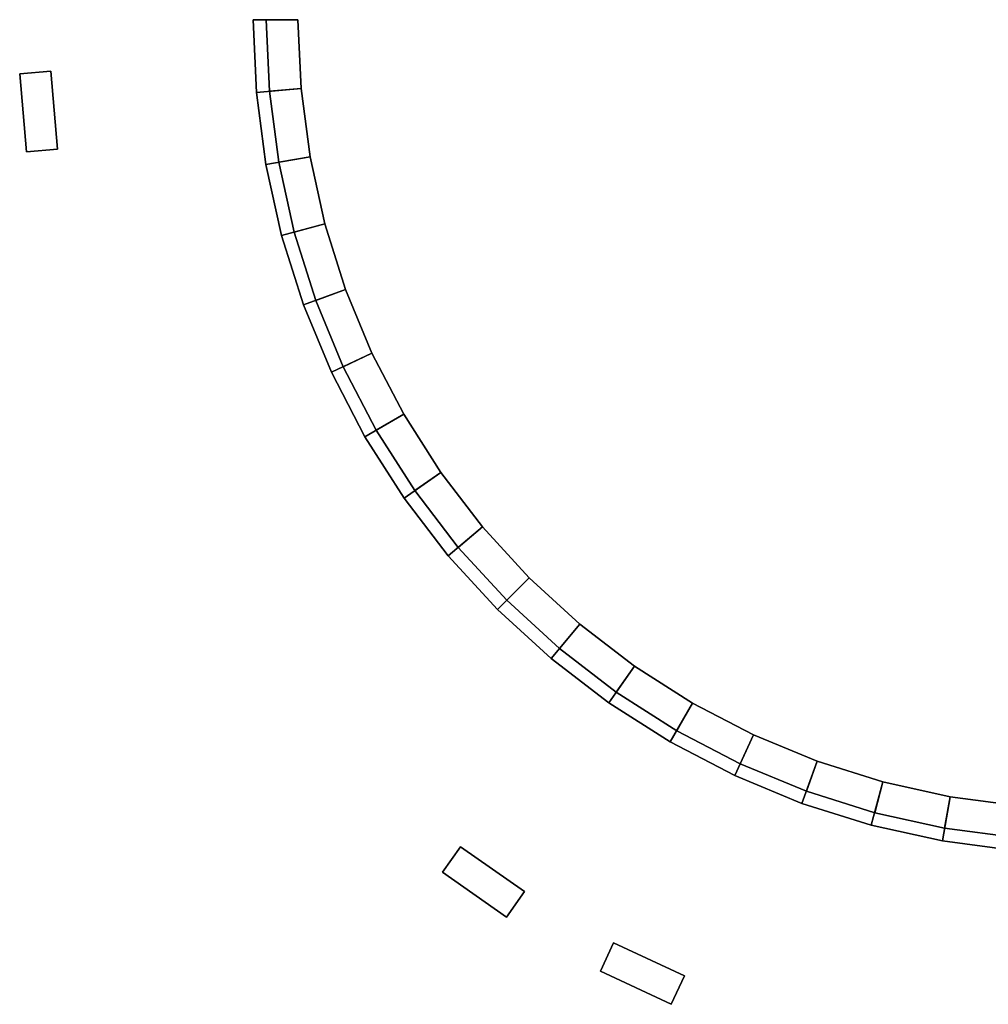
# Model space of a CAD drawing. Header units: millimetres. Extents: x -20.5 to 48.3, y -18.9 to 18.9.
# Tile 1 of 180: x -20.5 to -1.9, y -18.9 to 0. Entities that reach past the tile are written whole.
import ezdxf

# ---------------------------------------------------------------- set-up
doc = ezdxf.new("R2010")
doc.units = ezdxf.units.MM

# ---------------------------------------------------------------- blocks, each defined once
blk = doc.blocks.new('3D_13b48db8020_1')
at = {"color": 0, "flags": 1}
for tag, p in [('TGA-Nummer', (85, 0)), ('Hersteller', (85, -5)), ('Revisionsdatum', (85, -10)), ('Bezeichnung', (85, -15)), ('Bestellnummer', (85, -20)), ('DATANORM-Nummer', (85, -25)), ('DATANORM-Kurztext', (85, -30)), ('Nennweite', (85, -35)), ('Betriebstemperatur', (85, -40)), ('Betriebsdruck', (85, -45)), ('kvs_Wert', (85, -50)), ('Antrieb_DATANORM', (85, -55)), ('Antrieb_Text', (85, -60)), ('Produktzubehoer_DATANORM_1', (85, -65)), ('Produktzubehoer_Text_1', (85, -70)), ('Produktzubehoer_DATANORM_2', (85, -75)), ('Produktzubehoer_Text_2', (85, -80)), ('Produktzubehoer_DATANORM_3', (85, -85)), ('Produktzubehoer_Text_3', (85, -90)), ('Produktzubehoer_DATANORM_4', (85, -95)), ('Produktzubehoer_Text_4', (85, -100)), ('Produktzubehoer_DATANORM_5', (85, -105)), ('Produktzubehoer_Text_5', (85, -110)), ('Produktzubehoer_DATANORM_6', (85, -115)), ('Produktzubehoer_Text_6', (85, -120)), ('Produktzubehoer_DATANORM_7', (85, -125)), ('Produktzubehoer_Text_7', (85, -130))]:
    blk.add_attdef(tag, p, '', height=2.5, dxfattribs=at)
at = {"color": 250, "true_color": 0x2d3033}
mesh = blk.add_polyface(dxfattribs=at)
corners = [(-15.756, 0, 4.749), (-15.696, -1.373, 4.749), (-15.088, -1.32, 5.499), (-15.146, 0, 5.499), (-15.696, -1.373, 4.749), (-15.516, -2.736, 4.749), (-14.915, -2.63, 5.499), (-15.088, -1.32, 5.499), (-15.146, 0, 5.499), (-15.088, -1.32, 5.499), (-15.696, -1.373, 6.249), (-15.756, 0, 6.249), (-15.088, -1.32, 5.499), (-14.915, -2.63, 5.499), (-15.516, -2.736, 6.249), (-15.696, -1.373, 6.249), (-15.756, 0, 6.249), (-15.696, -1.373, 6.249), (-15.088, -1.32, 6.999), (-15.146, 0, 6.999), (-15.696, -1.373, 6.249), (-15.516, -2.736, 6.249), (-14.915, -2.63, 6.999), (-15.088, -1.32, 6.999), (-15.146, 0, 6.999), (-15.088, -1.32, 6.999), (-15.696, -1.373, 7.749), (-15.756, 0, 7.749), (-15.088, -1.32, 6.999), (-14.915, -2.63, 6.999), (-15.516, -2.736, 7.749), (-15.696, -1.373, 7.749), (-15.756, 0, 7.749), (-15.696, -1.373, 7.749), (-15.088, -1.32, 8.499), (-15.146, 0, 8.499), (-15.696, -1.373, 7.749), (-15.516, -2.736, 7.749), (-14.915, -2.63, 8.499), (-15.088, -1.32, 8.499), (-15.516, -2.736, 7.749), (-15.219, -4.078, 7.749), (-14.629, -3.92, 8.499), (-14.915, -2.63, 8.499), (-15.146, 0, 8.499), (-15.088, -1.32, 8.499), (-15.696, -1.373, 9.249), (-15.756, 0, 9.249), (-15.088, -1.32, 8.499), (-14.915, -2.63, 8.499), (-15.516, -2.736, 9.249), (-15.696, -1.373, 9.249), (-15.756, 0, 9.249), (-15.696, -1.373, 9.249), (-15.088, -1.32, 9.999), (-15.146, 0, 9.999), (-15.696, -1.373, 9.249), (-15.516, -2.736, 9.249), (-14.915, -2.63, 9.999), (-15.088, -1.32, 9.999), (-15.516, -2.736, 9.249), (-15.219, -4.078, 9.249), (-14.629, -3.92, 9.999), (-14.915, -2.63, 9.999), (-15.146, 0, 9.999), (-15.088, -1.32, 9.999), (-15.696, -1.373, 10.749), (-15.756, 0, 10.749), (-15.088, -1.32, 9.999), (-14.915, -2.63, 9.999), (-15.516, -2.736, 10.749), (-15.696, -1.373, 10.749), (-15.756, 0, 10.749), (-15.696, -1.373, 10.749), (-15.088, -1.32, 11.499), (-15.146, 0, 11.499), (-15.696, -1.373, 10.749), (-15.516, -2.736, 10.749), (-14.915, -2.63, 11.499), (-15.088, -1.32, 11.499), (-15.516, -2.736, 10.749), (-15.219, -4.078, 10.749), (-14.629, -3.92, 11.499), (-14.915, -2.63, 11.499), (-15.146, 0, 11.499), (-15.088, -1.32, 11.499), (-15.696, -1.373, 12.249), (-15.756, 0, 12.249), (-15.088, -1.32, 11.499), (-14.915, -2.63, 11.499), (-15.516, -2.736, 12.249), (-15.696, -1.373, 12.249), (-15.756, 0, 12.249), (-15.696, -1.373, 12.249), (-15.088, -1.32, 12.999), (-15.146, 0, 12.999), (-15.696, -1.373, 12.249), (-15.516, -2.736, 12.249), (-14.915, -2.63, 12.999), (-15.088, -1.32, 12.999), (-15.516, -2.736, 12.249), (-15.219, -4.078, 12.249), (-14.629, -3.92, 12.999), (-14.915, -2.63, 12.999), (-15.146, 0, 12.999), (-15.088, -1.32, 12.999), (-15.696, -1.373, 13.749), (-15.756, 0, 13.749), (-15.088, -1.32, 12.999), (-14.915, -2.63, 12.999), (-15.516, -2.736, 13.749), (-15.696, -1.373, 13.749), (-15.756, 0, 13.749), (-15.696, -1.373, 13.749), (-15.088, -1.32, 14.499), (-15.146, 0, 14.499), (-15.696, -1.373, 13.749), (-15.516, -2.736, 13.749), (-14.915, -2.63, 14.499), (-15.088, -1.32, 14.499), (-15.516, -2.736, 13.749), (-15.219, -4.078, 13.749), (-14.629, -3.92, 14.499), (-14.915, -2.63, 14.499), (-15.146, 0, 14.499), (-15.088, -1.32, 14.499), (-15.945, -1.395, 14.499), (-16.006, 0, 14.499), (-15.088, -1.32, 14.499), (-14.915, -2.63, 14.499), (-15.762, -2.779, 14.499), (-15.945, -1.395, 14.499), (-16.006, 0, 14.499), (-15.945, -1.395, 14.499), (-15.945, -1.395, 3.999), (-16.006, 0, 3.999), (-15.945, -1.395, 14.499), (-15.762, -2.779, 14.499), (-15.762, -2.779, 3.999), (-15.945, -1.395, 3.999), (-16.006, 0, 3.999), (-15.945, -1.395, 3.999), (-15.088, -1.32, 3.999), (-15.146, 0, 3.999), (-15.945, -1.395, 3.999), (-15.762, -2.779, 3.999), (-14.915, -2.63, 3.999), (-15.088, -1.32, 3.999), (-15.146, 0, 3.999), (-15.088, -1.32, 3.999), (-15.696, -1.373, 4.749), (-15.756, 0, 4.749), (-15.088, -1.32, 3.999), (-14.915, -2.63, 3.999), (-15.516, -2.736, 4.749), (-15.696, -1.373, 4.749)]
mesh.append_faces([[corners[k] for k in face] for face in [(0, 1, 2, 3), (4, 5, 6, 7), (8, 9, 10, 11), (12, 13, 14, 15), (16, 17, 18, 19), (20, 21, 22, 23), (24, 25, 26, 27), (28, 29, 30, 31), (32, 33, 34, 35), (36, 37, 38, 39), (40, 41, 42, 43), (44, 45, 46, 47), (48, 49, 50, 51), (52, 53, 54, 55), (56, 57, 58, 59), (60, 61, 62, 63), (64, 65, 66, 67), (68, 69, 70, 71), (72, 73, 74, 75), (76, 77, 78, 79), (80, 81, 82, 83), (84, 85, 86, 87), (88, 89, 90, 91), (92, 93, 94, 95), (96, 97, 98, 99), (100, 101, 102, 103), (104, 105, 106, 107), (108, 109, 110, 111), (112, 113, 114, 115), (116, 117, 118, 119), (120, 121, 122, 123), (124, 125, 126, 127), (128, 129, 130, 131), (132, 133, 134, 135), (136, 137, 138, 139), (140, 141, 142, 143), (144, 145, 146, 147), (148, 149, 150, 151), (152, 153, 154, 155)]], dxfattribs={"color": 250})
at = {"color": 254, "true_color": 0xddddd3}
mesh = blk.add_polyface(dxfattribs=at)
corners = [(-19.759, -2.482, 0.01), (-19.759, -2.482, 8.01), (-20.357, -2.534, 8.01), (-20.357, -2.534, 0.01), (-19.89, -0.987, 0.01), (-19.89, -0.987, 8.01), (-20.487, -1.04, 8.01), (-20.487, -1.04, 0.01)]
mesh.append_faces([[corners[k] for k in face] for face in [(0, 1, 2, 3), (3, 2, 6, 7), (7, 6, 5, 4), (4, 5, 1, 0), (5, 6, 2, 1), (7, 4, 0, 3)]], dxfattribs={"color": 254})
at = {"color": 250, "true_color": 0x2d3033}
mesh = blk.add_polyface(dxfattribs=at)
corners = [(-15.516, -2.736, 4.749), (-15.219, -4.078, 4.749), (-14.629, -3.92, 5.499), (-14.915, -2.63, 5.499), (-15.219, -4.078, 4.749), (-14.805, -5.389, 4.749), (-14.232, -5.18, 5.499), (-14.629, -3.92, 5.499), (-14.805, -5.389, 4.749), (-14.279, -6.659, 4.749), (-13.726, -6.401, 5.499), (-14.232, -5.18, 5.499), (-14.915, -2.63, 5.499), (-14.629, -3.92, 5.499), (-15.219, -4.078, 6.249), (-15.516, -2.736, 6.249), (-14.629, -3.92, 5.499), (-14.232, -5.18, 5.499), (-14.805, -5.389, 6.249), (-15.219, -4.078, 6.249), (-15.516, -2.736, 6.249), (-15.219, -4.078, 6.249), (-14.629, -3.92, 6.999), (-14.915, -2.63, 6.999), (-15.219, -4.078, 6.249), (-14.805, -5.389, 6.249), (-14.232, -5.18, 6.999), (-14.629, -3.92, 6.999), (-14.805, -5.389, 6.249), (-14.279, -6.659, 6.249), (-13.726, -6.401, 6.999), (-14.232, -5.18, 6.999), (-14.915, -2.63, 6.999), (-14.629, -3.92, 6.999), (-15.219, -4.078, 7.749), (-15.516, -2.736, 7.749), (-14.629, -3.92, 6.999), (-14.232, -5.18, 6.999), (-14.805, -5.389, 7.749), (-15.219, -4.078, 7.749), (-15.219, -4.078, 7.749), (-14.805, -5.389, 7.749), (-14.232, -5.18, 8.499), (-14.629, -3.92, 8.499), (-14.805, -5.389, 7.749), (-14.279, -6.659, 7.749), (-13.726, -6.401, 8.499), (-14.232, -5.18, 8.499), (-14.915, -2.63, 8.499), (-14.629, -3.92, 8.499), (-15.219, -4.078, 9.249), (-15.516, -2.736, 9.249), (-14.629, -3.92, 8.499), (-14.232, -5.18, 8.499), (-14.805, -5.389, 9.249), (-15.219, -4.078, 9.249), (-15.219, -4.078, 9.249), (-14.805, -5.389, 9.249), (-14.232, -5.18, 9.999), (-14.629, -3.92, 9.999), (-14.805, -5.389, 9.249), (-14.279, -6.659, 9.249), (-13.726, -6.401, 9.999), (-14.232, -5.18, 9.999), (-14.915, -2.63, 9.999), (-14.629, -3.92, 9.999), (-15.219, -4.078, 10.749), (-15.516, -2.736, 10.749), (-14.629, -3.92, 9.999), (-14.232, -5.18, 9.999), (-14.805, -5.389, 10.749), (-15.219, -4.078, 10.749), (-15.219, -4.078, 10.749), (-14.805, -5.389, 10.749), (-14.232, -5.18, 11.499), (-14.629, -3.92, 11.499), (-14.805, -5.389, 10.749), (-14.279, -6.659, 10.749), (-13.726, -6.401, 11.499), (-14.232, -5.18, 11.499), (-14.915, -2.63, 11.499), (-14.629, -3.92, 11.499), (-15.219, -4.078, 12.249), (-15.516, -2.736, 12.249), (-14.629, -3.92, 11.499), (-14.232, -5.18, 11.499), (-14.805, -5.389, 12.249), (-15.219, -4.078, 12.249), (-15.219, -4.078, 12.249), (-14.805, -5.389, 12.249), (-14.232, -5.18, 12.999), (-14.629, -3.92, 12.999), (-14.805, -5.389, 12.249), (-14.279, -6.659, 12.249), (-13.726, -6.401, 12.999), (-14.232, -5.18, 12.999), (-14.915, -2.63, 12.999), (-14.629, -3.92, 12.999), (-15.219, -4.078, 13.749), (-15.516, -2.736, 13.749), (-14.629, -3.92, 12.999), (-14.232, -5.18, 12.999), (-14.805, -5.389, 13.749), (-15.219, -4.078, 13.749), (-14.232, -5.18, 12.999), (-13.726, -6.401, 12.999), (-14.279, -6.659, 13.749), (-14.805, -5.389, 13.749), (-15.219, -4.078, 13.749), (-14.805, -5.389, 13.749), (-14.232, -5.18, 14.499), (-14.629, -3.92, 14.499), (-14.805, -5.389, 13.749), (-14.279, -6.659, 13.749), (-13.726, -6.401, 14.499), (-14.232, -5.18, 14.499), (-14.915, -2.63, 14.499), (-14.629, -3.92, 14.499), (-15.46, -4.143, 14.499), (-15.762, -2.779, 14.499), (-14.629, -3.92, 14.499), (-14.232, -5.18, 14.499), (-15.04, -5.474, 14.499), (-15.46, -4.143, 14.499), (-15.762, -2.779, 14.499), (-15.46, -4.143, 14.499), (-15.46, -4.143, 3.999), (-15.762, -2.779, 3.999), (-15.46, -4.143, 14.499), (-15.04, -5.474, 14.499), (-15.04, -5.474, 3.999), (-15.46, -4.143, 3.999), (-15.762, -2.779, 3.999), (-15.46, -4.143, 3.999), (-14.629, -3.92, 3.999), (-14.915, -2.63, 3.999), (-15.46, -4.143, 3.999), (-15.04, -5.474, 3.999), (-14.232, -5.18, 3.999), (-14.629, -3.92, 3.999), (-14.915, -2.63, 3.999), (-14.629, -3.92, 3.999), (-15.219, -4.078, 4.749), (-15.516, -2.736, 4.749), (-14.629, -3.92, 3.999), (-14.232, -5.18, 3.999), (-14.805, -5.389, 4.749), (-15.219, -4.078, 4.749), (-14.232, -5.18, 3.999), (-13.726, -6.401, 3.999), (-14.279, -6.659, 4.749), (-14.805, -5.389, 4.749)]
mesh.append_faces([[corners[k] for k in face] for face in [(0, 1, 2, 3), (4, 5, 6, 7), (8, 9, 10, 11), (12, 13, 14, 15), (16, 17, 18, 19), (20, 21, 22, 23), (24, 25, 26, 27), (28, 29, 30, 31), (32, 33, 34, 35), (36, 37, 38, 39), (40, 41, 42, 43), (44, 45, 46, 47), (48, 49, 50, 51), (52, 53, 54, 55), (56, 57, 58, 59), (60, 61, 62, 63), (64, 65, 66, 67), (68, 69, 70, 71), (72, 73, 74, 75), (76, 77, 78, 79), (80, 81, 82, 83), (84, 85, 86, 87), (88, 89, 90, 91), (92, 93, 94, 95), (96, 97, 98, 99), (100, 101, 102, 103), (104, 105, 106, 107), (108, 109, 110, 111), (112, 113, 114, 115), (116, 117, 118, 119), (120, 121, 122, 123), (124, 125, 126, 127), (128, 129, 130, 131), (132, 133, 134, 135), (136, 137, 138, 139), (140, 141, 142, 143), (144, 145, 146, 147), (148, 149, 150, 151)]], dxfattribs={"color": 250})
mesh = blk.add_polyface(dxfattribs=at)
corners = [(-14.279, -6.659, 4.749), (-13.645, -7.878, 4.749), (-13.116, -7.573, 5.499), (-13.726, -6.401, 5.499), (-14.232, -5.18, 5.499), (-13.726, -6.401, 5.499), (-14.279, -6.659, 6.249), (-14.805, -5.389, 6.249), (-13.726, -6.401, 5.499), (-13.116, -7.573, 5.499), (-13.645, -7.878, 6.249), (-14.279, -6.659, 6.249), (-13.116, -7.573, 5.499), (-12.406, -8.687, 5.499), (-12.906, -9.037, 6.249), (-13.645, -7.878, 6.249), (-14.279, -6.659, 6.249), (-13.645, -7.878, 6.249), (-13.116, -7.573, 6.999), (-13.726, -6.401, 6.999), (-13.645, -7.878, 6.249), (-12.906, -9.037, 6.249), (-12.406, -8.687, 6.999), (-13.116, -7.573, 6.999), (-14.232, -5.18, 6.999), (-13.726, -6.401, 6.999), (-14.279, -6.659, 7.749), (-14.805, -5.389, 7.749), (-13.726, -6.401, 6.999), (-13.116, -7.573, 6.999), (-13.645, -7.878, 7.749), (-14.279, -6.659, 7.749), (-13.116, -7.573, 6.999), (-12.406, -8.687, 6.999), (-12.906, -9.037, 7.749), (-13.645, -7.878, 7.749), (-14.279, -6.659, 7.749), (-13.645, -7.878, 7.749), (-13.116, -7.573, 8.499), (-13.726, -6.401, 8.499), (-13.645, -7.878, 7.749), (-12.906, -9.037, 7.749), (-12.406, -8.687, 8.499), (-13.116, -7.573, 8.499), (-14.232, -5.18, 8.499), (-13.726, -6.401, 8.499), (-14.279, -6.659, 9.249), (-14.805, -5.389, 9.249), (-13.726, -6.401, 8.499), (-13.116, -7.573, 8.499), (-13.645, -7.878, 9.249), (-14.279, -6.659, 9.249), (-13.116, -7.573, 8.499), (-12.406, -8.687, 8.499), (-12.906, -9.037, 9.249), (-13.645, -7.878, 9.249), (-14.279, -6.659, 9.249), (-13.645, -7.878, 9.249), (-13.116, -7.573, 9.999), (-13.726, -6.401, 9.999), (-13.645, -7.878, 9.249), (-12.906, -9.037, 9.249), (-12.406, -8.687, 9.999), (-13.116, -7.573, 9.999), (-14.232, -5.18, 9.999), (-13.726, -6.401, 9.999), (-14.279, -6.659, 10.749), (-14.805, -5.389, 10.749), (-13.726, -6.401, 9.999), (-13.116, -7.573, 9.999), (-13.645, -7.878, 10.749), (-14.279, -6.659, 10.749), (-13.116, -7.573, 9.999), (-12.406, -8.687, 9.999), (-12.906, -9.037, 10.749), (-13.645, -7.878, 10.749), (-14.279, -6.659, 10.749), (-13.645, -7.878, 10.749), (-13.116, -7.573, 11.499), (-13.726, -6.401, 11.499), (-13.645, -7.878, 10.749), (-12.906, -9.037, 10.749), (-12.406, -8.687, 11.499), (-13.116, -7.573, 11.499), (-14.232, -5.18, 11.499), (-13.726, -6.401, 11.499), (-14.279, -6.659, 12.249), (-14.805, -5.389, 12.249), (-13.726, -6.401, 11.499), (-13.116, -7.573, 11.499), (-13.645, -7.878, 12.249), (-14.279, -6.659, 12.249), (-13.116, -7.573, 11.499), (-12.406, -8.687, 11.499), (-12.906, -9.037, 12.249), (-13.645, -7.878, 12.249), (-14.279, -6.659, 12.249), (-13.645, -7.878, 12.249), (-13.116, -7.573, 12.999), (-13.726, -6.401, 12.999), (-13.645, -7.878, 12.249), (-12.906, -9.037, 12.249), (-12.406, -8.687, 12.999), (-13.116, -7.573, 12.999), (-13.726, -6.401, 12.999), (-13.116, -7.573, 12.999), (-13.645, -7.878, 13.749), (-14.279, -6.659, 13.749), (-13.116, -7.573, 12.999), (-12.406, -8.687, 12.999), (-12.906, -9.037, 13.749), (-13.645, -7.878, 13.749), (-14.279, -6.659, 13.749), (-13.645, -7.878, 13.749), (-13.116, -7.573, 14.499), (-13.726, -6.401, 14.499), (-13.645, -7.878, 13.749), (-12.906, -9.037, 13.749), (-12.406, -8.687, 14.499), (-13.116, -7.573, 14.499), (-14.232, -5.18, 14.499), (-13.726, -6.401, 14.499), (-14.506, -6.764, 14.499), (-15.04, -5.474, 14.499), (-13.726, -6.401, 14.499), (-13.116, -7.573, 14.499), (-13.861, -8.003, 14.499), (-14.506, -6.764, 14.499), (-15.04, -5.474, 14.499), (-14.506, -6.764, 14.499), (-14.506, -6.764, 3.999), (-15.04, -5.474, 3.999), (-14.506, -6.764, 14.499), (-13.861, -8.003, 14.499), (-13.861, -8.003, 3.999), (-14.506, -6.764, 3.999), (-15.04, -5.474, 3.999), (-14.506, -6.764, 3.999), (-13.726, -6.401, 3.999), (-14.232, -5.18, 3.999), (-14.506, -6.764, 3.999), (-13.861, -8.003, 3.999), (-13.116, -7.573, 3.999), (-13.726, -6.401, 3.999), (-13.726, -6.401, 3.999), (-13.116, -7.573, 3.999), (-13.645, -7.878, 4.749), (-14.279, -6.659, 4.749), (-13.116, -7.573, 3.999), (-12.406, -8.687, 3.999), (-12.906, -9.037, 4.749), (-13.645, -7.878, 4.749)]
mesh.append_faces([[corners[k] for k in face] for face in [(0, 1, 2, 3), (4, 5, 6, 7), (8, 9, 10, 11), (12, 13, 14, 15), (16, 17, 18, 19), (20, 21, 22, 23), (24, 25, 26, 27), (28, 29, 30, 31), (32, 33, 34, 35), (36, 37, 38, 39), (40, 41, 42, 43), (44, 45, 46, 47), (48, 49, 50, 51), (52, 53, 54, 55), (56, 57, 58, 59), (60, 61, 62, 63), (64, 65, 66, 67), (68, 69, 70, 71), (72, 73, 74, 75), (76, 77, 78, 79), (80, 81, 82, 83), (84, 85, 86, 87), (88, 89, 90, 91), (92, 93, 94, 95), (96, 97, 98, 99), (100, 101, 102, 103), (104, 105, 106, 107), (108, 109, 110, 111), (112, 113, 114, 115), (116, 117, 118, 119), (120, 121, 122, 123), (124, 125, 126, 127), (128, 129, 130, 131), (132, 133, 134, 135), (136, 137, 138, 139), (140, 141, 142, 143), (144, 145, 146, 147), (148, 149, 150, 151)]], dxfattribs={"color": 250})
mesh = blk.add_polyface(dxfattribs=at)
corners = [(-13.645, -7.878, 4.749), (-12.906, -9.037, 4.749), (-12.406, -8.687, 5.499), (-13.116, -7.573, 5.499), (-12.906, -9.037, 4.749), (-12.069, -10.127, 4.749), (-11.602, -9.735, 5.499), (-12.406, -8.687, 5.499), (-12.069, -10.127, 4.749), (-11.141, -11.141, 4.749), (-10.709, -10.709, 5.499), (-11.602, -9.735, 5.499), (-12.406, -8.687, 5.499), (-11.602, -9.735, 5.499), (-12.069, -10.127, 6.249), (-12.906, -9.037, 6.249), (-11.602, -9.735, 5.499), (-10.709, -10.709, 5.499), (-11.141, -11.141, 6.249), (-12.069, -10.127, 6.249), (-12.906, -9.037, 6.249), (-12.069, -10.127, 6.249), (-11.602, -9.735, 6.999), (-12.406, -8.687, 6.999), (-12.069, -10.127, 6.249), (-11.141, -11.141, 6.249), (-10.709, -10.709, 6.999), (-11.602, -9.735, 6.999), (-12.406, -8.687, 6.999), (-11.602, -9.735, 6.999), (-12.069, -10.127, 7.749), (-12.906, -9.037, 7.749), (-11.602, -9.735, 6.999), (-10.709, -10.709, 6.999), (-11.141, -11.141, 7.749), (-12.069, -10.127, 7.749), (-12.906, -9.037, 7.749), (-12.069, -10.127, 7.749), (-11.602, -9.735, 8.499), (-12.406, -8.687, 8.499), (-12.069, -10.127, 7.749), (-11.141, -11.141, 7.749), (-10.709, -10.709, 8.499), (-11.602, -9.735, 8.499), (-12.406, -8.687, 8.499), (-11.602, -9.735, 8.499), (-12.069, -10.127, 9.249), (-12.906, -9.037, 9.249), (-11.602, -9.735, 8.499), (-10.709, -10.709, 8.499), (-11.141, -11.141, 9.249), (-12.069, -10.127, 9.249), (-12.906, -9.037, 9.249), (-12.069, -10.127, 9.249), (-11.602, -9.735, 9.999), (-12.406, -8.687, 9.999), (-12.069, -10.127, 9.249), (-11.141, -11.141, 9.249), (-10.709, -10.709, 9.999), (-11.602, -9.735, 9.999), (-12.406, -8.687, 9.999), (-11.602, -9.735, 9.999), (-12.069, -10.127, 10.749), (-12.906, -9.037, 10.749), (-11.602, -9.735, 9.999), (-10.709, -10.709, 9.999), (-11.141, -11.141, 10.749), (-12.069, -10.127, 10.749), (-12.906, -9.037, 10.749), (-12.069, -10.127, 10.749), (-11.602, -9.735, 11.499), (-12.406, -8.687, 11.499), (-12.069, -10.127, 10.749), (-11.141, -11.141, 10.749), (-10.709, -10.709, 11.499), (-11.602, -9.735, 11.499), (-12.406, -8.687, 11.499), (-11.602, -9.735, 11.499), (-12.069, -10.127, 12.249), (-12.906, -9.037, 12.249), (-11.602, -9.735, 11.499), (-10.709, -10.709, 11.499), (-11.141, -11.141, 12.249), (-12.069, -10.127, 12.249), (-12.906, -9.037, 12.249), (-12.069, -10.127, 12.249), (-11.602, -9.735, 12.999), (-12.406, -8.687, 12.999), (-12.069, -10.127, 12.249), (-11.141, -11.141, 12.249), (-10.709, -10.709, 12.999), (-11.602, -9.735, 12.999), (-12.406, -8.687, 12.999), (-11.602, -9.735, 12.999), (-12.069, -10.127, 13.749), (-12.906, -9.037, 13.749), (-11.602, -9.735, 12.999), (-10.709, -10.709, 12.999), (-11.141, -11.141, 13.749), (-12.069, -10.127, 13.749), (-12.906, -9.037, 13.749), (-12.069, -10.127, 13.749), (-11.602, -9.735, 14.499), (-12.406, -8.687, 14.499), (-12.069, -10.127, 13.749), (-11.141, -11.141, 13.749), (-10.709, -10.709, 14.499), (-11.602, -9.735, 14.499), (-13.116, -7.573, 14.499), (-12.406, -8.687, 14.499), (-13.111, -9.18, 14.499), (-13.861, -8.003, 14.499), (-12.406, -8.687, 14.499), (-11.602, -9.735, 14.499), (-12.261, -10.288, 14.499), (-13.111, -9.18, 14.499), (-11.602, -9.735, 14.499), (-10.709, -10.709, 14.499), (-11.318, -11.318, 14.499), (-12.261, -10.288, 14.499), (-13.861, -8.003, 14.499), (-13.111, -9.18, 14.499), (-13.111, -9.18, 3.999), (-13.861, -8.003, 3.999), (-13.111, -9.18, 14.499), (-12.261, -10.288, 14.499), (-12.261, -10.288, 3.999), (-13.111, -9.18, 3.999), (-12.261, -10.288, 14.499), (-11.318, -11.318, 14.499), (-11.318, -11.318, 3.999), (-12.261, -10.288, 3.999), (-13.861, -8.003, 3.999), (-13.111, -9.18, 3.999), (-12.406, -8.687, 3.999), (-13.116, -7.573, 3.999), (-13.111, -9.18, 3.999), (-12.261, -10.288, 3.999), (-11.602, -9.735, 3.999), (-12.406, -8.687, 3.999), (-12.261, -10.288, 3.999), (-11.318, -11.318, 3.999), (-10.709, -10.709, 3.999), (-11.602, -9.735, 3.999), (-12.406, -8.687, 3.999), (-11.602, -9.735, 3.999), (-12.069, -10.127, 4.749), (-12.906, -9.037, 4.749), (-11.602, -9.735, 3.999), (-10.709, -10.709, 3.999), (-11.141, -11.141, 4.749), (-12.069, -10.127, 4.749)]
mesh.append_faces([[corners[k] for k in face] for face in [(0, 1, 2, 3), (4, 5, 6, 7), (8, 9, 10, 11), (12, 13, 14, 15), (16, 17, 18, 19), (20, 21, 22, 23), (24, 25, 26, 27), (28, 29, 30, 31), (32, 33, 34, 35), (36, 37, 38, 39), (40, 41, 42, 43), (44, 45, 46, 47), (48, 49, 50, 51), (52, 53, 54, 55), (56, 57, 58, 59), (60, 61, 62, 63), (64, 65, 66, 67), (68, 69, 70, 71), (72, 73, 74, 75), (76, 77, 78, 79), (80, 81, 82, 83), (84, 85, 86, 87), (88, 89, 90, 91), (92, 93, 94, 95), (96, 97, 98, 99), (100, 101, 102, 103), (104, 105, 106, 107), (108, 109, 110, 111), (112, 113, 114, 115), (116, 117, 118, 119), (120, 121, 122, 123), (124, 125, 126, 127), (128, 129, 130, 131), (132, 133, 134, 135), (136, 137, 138, 139), (140, 141, 142, 143), (144, 145, 146, 147), (148, 149, 150, 151)]], dxfattribs={"color": 250})
mesh = blk.add_polyface(dxfattribs=at)
corners = [(-11.141, -11.141, 4.749), (-10.127, -12.069, 4.749), (-9.735, -11.602, 5.499), (-10.709, -10.709, 5.499), (-10.127, -12.069, 4.749), (-9.037, -12.906, 4.749), (-8.687, -12.406, 5.499), (-9.735, -11.602, 5.499), (-9.037, -12.906, 4.749), (-7.878, -13.645, 4.749), (-7.573, -13.116, 5.499), (-8.687, -12.406, 5.499), (-10.709, -10.709, 5.499), (-9.735, -11.602, 5.499), (-10.127, -12.069, 6.249), (-11.141, -11.141, 6.249), (-9.735, -11.602, 5.499), (-8.687, -12.406, 5.499), (-9.037, -12.906, 6.249), (-10.127, -12.069, 6.249), (-11.141, -11.141, 6.249), (-10.127, -12.069, 6.249), (-9.735, -11.602, 6.999), (-10.709, -10.709, 6.999), (-10.127, -12.069, 6.249), (-9.037, -12.906, 6.249), (-8.687, -12.406, 6.999), (-9.735, -11.602, 6.999), (-10.709, -10.709, 6.999), (-9.735, -11.602, 6.999), (-10.127, -12.069, 7.749), (-11.141, -11.141, 7.749), (-9.735, -11.602, 6.999), (-8.687, -12.406, 6.999), (-9.037, -12.906, 7.749), (-10.127, -12.069, 7.749), (-11.141, -11.141, 7.749), (-10.127, -12.069, 7.749), (-9.735, -11.602, 8.499), (-10.709, -10.709, 8.499), (-10.127, -12.069, 7.749), (-9.037, -12.906, 7.749), (-8.687, -12.406, 8.499), (-9.735, -11.602, 8.499), (-10.709, -10.709, 8.499), (-9.735, -11.602, 8.499), (-10.127, -12.069, 9.249), (-11.141, -11.141, 9.249), (-9.735, -11.602, 8.499), (-8.687, -12.406, 8.499), (-9.037, -12.906, 9.249), (-10.127, -12.069, 9.249), (-11.141, -11.141, 9.249), (-10.127, -12.069, 9.249), (-9.735, -11.602, 9.999), (-10.709, -10.709, 9.999), (-10.127, -12.069, 9.249), (-9.037, -12.906, 9.249), (-8.687, -12.406, 9.999), (-9.735, -11.602, 9.999), (-10.709, -10.709, 9.999), (-9.735, -11.602, 9.999), (-10.127, -12.069, 10.749), (-11.141, -11.141, 10.749), (-9.735, -11.602, 9.999), (-8.687, -12.406, 9.999), (-9.037, -12.906, 10.749), (-10.127, -12.069, 10.749), (-11.141, -11.141, 10.749), (-10.127, -12.069, 10.749), (-9.735, -11.602, 11.499), (-10.709, -10.709, 11.499), (-10.127, -12.069, 10.749), (-9.037, -12.906, 10.749), (-8.687, -12.406, 11.499), (-9.735, -11.602, 11.499), (-10.709, -10.709, 11.499), (-9.735, -11.602, 11.499), (-10.127, -12.069, 12.249), (-11.141, -11.141, 12.249), (-9.735, -11.602, 11.499), (-8.687, -12.406, 11.499), (-9.037, -12.906, 12.249), (-10.127, -12.069, 12.249), (-11.141, -11.141, 12.249), (-10.127, -12.069, 12.249), (-9.735, -11.602, 12.999), (-10.709, -10.709, 12.999), (-10.127, -12.069, 12.249), (-9.037, -12.906, 12.249), (-8.687, -12.406, 12.999), (-9.735, -11.602, 12.999), (-10.709, -10.709, 12.999), (-9.735, -11.602, 12.999), (-10.127, -12.069, 13.749), (-11.141, -11.141, 13.749), (-9.735, -11.602, 12.999), (-8.687, -12.406, 12.999), (-9.037, -12.906, 13.749), (-10.127, -12.069, 13.749), (-11.141, -11.141, 13.749), (-10.127, -12.069, 13.749), (-9.735, -11.602, 14.499), (-10.709, -10.709, 14.499), (-10.127, -12.069, 13.749), (-9.037, -12.906, 13.749), (-8.687, -12.406, 14.499), (-9.735, -11.602, 14.499), (-10.709, -10.709, 14.499), (-9.735, -11.602, 14.499), (-10.288, -12.261, 14.499), (-11.318, -11.318, 14.499), (-9.735, -11.602, 14.499), (-8.687, -12.406, 14.499), (-9.18, -13.111, 14.499), (-10.288, -12.261, 14.499), (-8.687, -12.406, 14.499), (-7.573, -13.116, 14.499), (-8.003, -13.861, 14.499), (-9.18, -13.111, 14.499), (-11.318, -11.318, 14.499), (-10.288, -12.261, 14.499), (-10.288, -12.261, 3.999), (-11.318, -11.318, 3.999), (-10.288, -12.261, 14.499), (-9.18, -13.111, 14.499), (-9.18, -13.111, 3.999), (-10.288, -12.261, 3.999), (-9.18, -13.111, 14.499), (-8.003, -13.861, 14.499), (-8.003, -13.861, 3.999), (-9.18, -13.111, 3.999), (-11.318, -11.318, 3.999), (-10.288, -12.261, 3.999), (-9.735, -11.602, 3.999), (-10.709, -10.709, 3.999), (-10.288, -12.261, 3.999), (-9.18, -13.111, 3.999), (-8.687, -12.406, 3.999), (-9.735, -11.602, 3.999), (-9.18, -13.111, 3.999), (-8.003, -13.861, 3.999), (-7.573, -13.116, 3.999), (-8.687, -12.406, 3.999), (-10.709, -10.709, 3.999), (-9.735, -11.602, 3.999), (-10.127, -12.069, 4.749), (-11.141, -11.141, 4.749), (-9.735, -11.602, 3.999), (-8.687, -12.406, 3.999), (-9.037, -12.906, 4.749), (-10.127, -12.069, 4.749)]
mesh.append_faces([[corners[k] for k in face] for face in [(0, 1, 2, 3), (4, 5, 6, 7), (8, 9, 10, 11), (12, 13, 14, 15), (16, 17, 18, 19), (20, 21, 22, 23), (24, 25, 26, 27), (28, 29, 30, 31), (32, 33, 34, 35), (36, 37, 38, 39), (40, 41, 42, 43), (44, 45, 46, 47), (48, 49, 50, 51), (52, 53, 54, 55), (56, 57, 58, 59), (60, 61, 62, 63), (64, 65, 66, 67), (68, 69, 70, 71), (72, 73, 74, 75), (76, 77, 78, 79), (80, 81, 82, 83), (84, 85, 86, 87), (88, 89, 90, 91), (92, 93, 94, 95), (96, 97, 98, 99), (100, 101, 102, 103), (104, 105, 106, 107), (108, 109, 110, 111), (112, 113, 114, 115), (116, 117, 118, 119), (120, 121, 122, 123), (124, 125, 126, 127), (128, 129, 130, 131), (132, 133, 134, 135), (136, 137, 138, 139), (140, 141, 142, 143), (144, 145, 146, 147), (148, 149, 150, 151)]], dxfattribs={"color": 250})
mesh = blk.add_polyface(dxfattribs=at)
corners = [(-7.878, -13.645, 4.749), (-6.659, -14.279, 4.749), (-6.401, -13.726, 5.499), (-7.573, -13.116, 5.499), (-6.659, -14.279, 4.749), (-5.389, -14.805, 4.749), (-5.18, -14.232, 5.499), (-6.401, -13.726, 5.499), (-8.687, -12.406, 5.499), (-7.573, -13.116, 5.499), (-7.878, -13.645, 6.249), (-9.037, -12.906, 6.249), (-7.573, -13.116, 5.499), (-6.401, -13.726, 5.499), (-6.659, -14.279, 6.249), (-7.878, -13.645, 6.249), (-6.401, -13.726, 5.499), (-5.18, -14.232, 5.499), (-5.389, -14.805, 6.249), (-6.659, -14.279, 6.249), (-9.037, -12.906, 6.249), (-7.878, -13.645, 6.249), (-7.573, -13.116, 6.999), (-8.687, -12.406, 6.999), (-7.878, -13.645, 6.249), (-6.659, -14.279, 6.249), (-6.401, -13.726, 6.999), (-7.573, -13.116, 6.999), (-6.659, -14.279, 6.249), (-5.389, -14.805, 6.249), (-5.18, -14.232, 6.999), (-6.401, -13.726, 6.999), (-8.687, -12.406, 6.999), (-7.573, -13.116, 6.999), (-7.878, -13.645, 7.749), (-9.037, -12.906, 7.749), (-7.573, -13.116, 6.999), (-6.401, -13.726, 6.999), (-6.659, -14.279, 7.749), (-7.878, -13.645, 7.749), (-6.401, -13.726, 6.999), (-5.18, -14.232, 6.999), (-5.389, -14.805, 7.749), (-6.659, -14.279, 7.749), (-9.037, -12.906, 7.749), (-7.878, -13.645, 7.749), (-7.573, -13.116, 8.499), (-8.687, -12.406, 8.499), (-7.878, -13.645, 7.749), (-6.659, -14.279, 7.749), (-6.401, -13.726, 8.499), (-7.573, -13.116, 8.499), (-6.659, -14.279, 7.749), (-5.389, -14.805, 7.749), (-5.18, -14.232, 8.499), (-6.401, -13.726, 8.499), (-8.687, -12.406, 8.499), (-7.573, -13.116, 8.499), (-7.878, -13.645, 9.249), (-9.037, -12.906, 9.249), (-7.573, -13.116, 8.499), (-6.401, -13.726, 8.499), (-6.659, -14.279, 9.249), (-7.878, -13.645, 9.249), (-9.037, -12.906, 9.249), (-7.878, -13.645, 9.249), (-7.573, -13.116, 9.999), (-8.687, -12.406, 9.999), (-7.878, -13.645, 9.249), (-6.659, -14.279, 9.249), (-6.401, -13.726, 9.999), (-7.573, -13.116, 9.999), (-8.687, -12.406, 9.999), (-7.573, -13.116, 9.999), (-7.878, -13.645, 10.749), (-9.037, -12.906, 10.749), (-7.573, -13.116, 9.999), (-6.401, -13.726, 9.999), (-6.659, -14.279, 10.749), (-7.878, -13.645, 10.749), (-9.037, -12.906, 10.749), (-7.878, -13.645, 10.749), (-7.573, -13.116, 11.499), (-8.687, -12.406, 11.499), (-7.878, -13.645, 10.749), (-6.659, -14.279, 10.749), (-6.401, -13.726, 11.499), (-7.573, -13.116, 11.499), (-8.687, -12.406, 11.499), (-7.573, -13.116, 11.499), (-7.878, -13.645, 12.249), (-9.037, -12.906, 12.249), (-7.573, -13.116, 11.499), (-6.401, -13.726, 11.499), (-6.659, -14.279, 12.249), (-7.878, -13.645, 12.249), (-9.037, -12.906, 12.249), (-7.878, -13.645, 12.249), (-7.573, -13.116, 12.999), (-8.687, -12.406, 12.999), (-7.878, -13.645, 12.249), (-6.659, -14.279, 12.249), (-6.401, -13.726, 12.999), (-7.573, -13.116, 12.999), (-8.687, -12.406, 12.999), (-7.573, -13.116, 12.999), (-7.878, -13.645, 13.749), (-9.037, -12.906, 13.749), (-7.573, -13.116, 12.999), (-6.401, -13.726, 12.999), (-6.659, -14.279, 13.749), (-7.878, -13.645, 13.749), (-9.037, -12.906, 13.749), (-7.878, -13.645, 13.749), (-7.573, -13.116, 14.499), (-8.687, -12.406, 14.499), (-7.878, -13.645, 13.749), (-6.659, -14.279, 13.749), (-6.401, -13.726, 14.499), (-7.573, -13.116, 14.499), (-7.573, -13.116, 14.499), (-6.401, -13.726, 14.499), (-6.764, -14.506, 14.499), (-8.003, -13.861, 14.499), (-6.401, -13.726, 14.499), (-5.18, -14.232, 14.499), (-5.474, -15.04, 14.499), (-6.764, -14.506, 14.499), (-8.003, -13.861, 14.499), (-6.764, -14.506, 14.499), (-6.764, -14.506, 3.999), (-8.003, -13.861, 3.999), (-6.764, -14.506, 14.499), (-5.474, -15.04, 14.499), (-5.474, -15.04, 3.999), (-6.764, -14.506, 3.999), (-8.003, -13.861, 3.999), (-6.764, -14.506, 3.999), (-6.401, -13.726, 3.999), (-7.573, -13.116, 3.999), (-6.764, -14.506, 3.999), (-5.474, -15.04, 3.999), (-5.18, -14.232, 3.999), (-6.401, -13.726, 3.999), (-8.687, -12.406, 3.999), (-7.573, -13.116, 3.999), (-7.878, -13.645, 4.749), (-9.037, -12.906, 4.749), (-7.573, -13.116, 3.999), (-6.401, -13.726, 3.999), (-6.659, -14.279, 4.749), (-7.878, -13.645, 4.749)]
mesh.append_faces([[corners[k] for k in face] for face in [(0, 1, 2, 3), (4, 5, 6, 7), (8, 9, 10, 11), (12, 13, 14, 15), (16, 17, 18, 19), (20, 21, 22, 23), (24, 25, 26, 27), (28, 29, 30, 31), (32, 33, 34, 35), (36, 37, 38, 39), (40, 41, 42, 43), (44, 45, 46, 47), (48, 49, 50, 51), (52, 53, 54, 55), (56, 57, 58, 59), (60, 61, 62, 63), (64, 65, 66, 67), (68, 69, 70, 71), (72, 73, 74, 75), (76, 77, 78, 79), (80, 81, 82, 83), (84, 85, 86, 87), (88, 89, 90, 91), (92, 93, 94, 95), (96, 97, 98, 99), (100, 101, 102, 103), (104, 105, 106, 107), (108, 109, 110, 111), (112, 113, 114, 115), (116, 117, 118, 119), (120, 121, 122, 123), (124, 125, 126, 127), (128, 129, 130, 131), (132, 133, 134, 135), (136, 137, 138, 139), (140, 141, 142, 143), (144, 145, 146, 147), (148, 149, 150, 151)]], dxfattribs={"color": 250})
mesh = blk.add_polyface(dxfattribs=at)
corners = [(-5.389, -14.805, 4.749), (-4.078, -15.219, 4.749), (-3.92, -14.629, 5.499), (-5.18, -14.232, 5.499), (-4.078, -15.219, 4.749), (-2.736, -15.516, 4.749), (-2.63, -14.915, 5.499), (-3.92, -14.629, 5.499), (-5.18, -14.232, 5.499), (-3.92, -14.629, 5.499), (-4.078, -15.219, 6.249), (-5.389, -14.805, 6.249), (-3.92, -14.629, 5.499), (-2.63, -14.915, 5.499), (-2.736, -15.516, 6.249), (-4.078, -15.219, 6.249), (-5.389, -14.805, 6.249), (-4.078, -15.219, 6.249), (-3.92, -14.629, 6.999), (-5.18, -14.232, 6.999), (-4.078, -15.219, 6.249), (-2.736, -15.516, 6.249), (-2.63, -14.915, 6.999), (-3.92, -14.629, 6.999), (-5.18, -14.232, 6.999), (-3.92, -14.629, 6.999), (-4.078, -15.219, 7.749), (-5.389, -14.805, 7.749), (-3.92, -14.629, 6.999), (-2.63, -14.915, 6.999), (-2.736, -15.516, 7.749), (-4.078, -15.219, 7.749), (-5.389, -14.805, 7.749), (-4.078, -15.219, 7.749), (-3.92, -14.629, 8.499), (-5.18, -14.232, 8.499), (-4.078, -15.219, 7.749), (-2.736, -15.516, 7.749), (-2.63, -14.915, 8.499), (-3.92, -14.629, 8.499), (-6.401, -13.726, 8.499), (-5.18, -14.232, 8.499), (-5.389, -14.805, 9.249), (-6.659, -14.279, 9.249), (-5.18, -14.232, 8.499), (-3.92, -14.629, 8.499), (-4.078, -15.219, 9.249), (-5.389, -14.805, 9.249), (-6.659, -14.279, 9.249), (-5.389, -14.805, 9.249), (-5.18, -14.232, 9.999), (-6.401, -13.726, 9.999), (-5.389, -14.805, 9.249), (-4.078, -15.219, 9.249), (-3.92, -14.629, 9.999), (-5.18, -14.232, 9.999), (-4.078, -15.219, 9.249), (-2.736, -15.516, 9.249), (-2.63, -14.915, 9.999), (-3.92, -14.629, 9.999), (-6.401, -13.726, 9.999), (-5.18, -14.232, 9.999), (-5.389, -14.805, 10.749), (-6.659, -14.279, 10.749), (-5.18, -14.232, 9.999), (-3.92, -14.629, 9.999), (-4.078, -15.219, 10.749), (-5.389, -14.805, 10.749), (-6.659, -14.279, 10.749), (-5.389, -14.805, 10.749), (-5.18, -14.232, 11.499), (-6.401, -13.726, 11.499), (-5.389, -14.805, 10.749), (-4.078, -15.219, 10.749), (-3.92, -14.629, 11.499), (-5.18, -14.232, 11.499), (-4.078, -15.219, 10.749), (-2.736, -15.516, 10.749), (-2.63, -14.915, 11.499), (-3.92, -14.629, 11.499), (-6.401, -13.726, 11.499), (-5.18, -14.232, 11.499), (-5.389, -14.805, 12.249), (-6.659, -14.279, 12.249), (-5.18, -14.232, 11.499), (-3.92, -14.629, 11.499), (-4.078, -15.219, 12.249), (-5.389, -14.805, 12.249), (-6.659, -14.279, 12.249), (-5.389, -14.805, 12.249), (-5.18, -14.232, 12.999), (-6.401, -13.726, 12.999), (-5.389, -14.805, 12.249), (-4.078, -15.219, 12.249), (-3.92, -14.629, 12.999), (-5.18, -14.232, 12.999), (-4.078, -15.219, 12.249), (-2.736, -15.516, 12.249), (-2.63, -14.915, 12.999), (-3.92, -14.629, 12.999), (-6.401, -13.726, 12.999), (-5.18, -14.232, 12.999), (-5.389, -14.805, 13.749), (-6.659, -14.279, 13.749), (-5.18, -14.232, 12.999), (-3.92, -14.629, 12.999), (-4.078, -15.219, 13.749), (-5.389, -14.805, 13.749), (-6.659, -14.279, 13.749), (-5.389, -14.805, 13.749), (-5.18, -14.232, 14.499), (-6.401, -13.726, 14.499), (-5.389, -14.805, 13.749), (-4.078, -15.219, 13.749), (-3.92, -14.629, 14.499), (-5.18, -14.232, 14.499), (-4.078, -15.219, 13.749), (-2.736, -15.516, 13.749), (-2.63, -14.915, 14.499), (-3.92, -14.629, 14.499), (-5.18, -14.232, 14.499), (-3.92, -14.629, 14.499), (-4.143, -15.46, 14.499), (-5.474, -15.04, 14.499), (-3.92, -14.629, 14.499), (-2.63, -14.915, 14.499), (-2.779, -15.762, 14.499), (-4.143, -15.46, 14.499), (-5.474, -15.04, 14.499), (-4.143, -15.46, 14.499), (-4.143, -15.46, 3.999), (-5.474, -15.04, 3.999), (-4.143, -15.46, 14.499), (-2.779, -15.762, 14.499), (-2.779, -15.762, 3.999), (-4.143, -15.46, 3.999), (-5.474, -15.04, 3.999), (-4.143, -15.46, 3.999), (-3.92, -14.629, 3.999), (-5.18, -14.232, 3.999), (-4.143, -15.46, 3.999), (-2.779, -15.762, 3.999), (-2.63, -14.915, 3.999), (-3.92, -14.629, 3.999), (-6.401, -13.726, 3.999), (-5.18, -14.232, 3.999), (-5.389, -14.805, 4.749), (-6.659, -14.279, 4.749), (-5.18, -14.232, 3.999), (-3.92, -14.629, 3.999), (-4.078, -15.219, 4.749), (-5.389, -14.805, 4.749)]
mesh.append_faces([[corners[k] for k in face] for face in [(0, 1, 2, 3), (4, 5, 6, 7), (8, 9, 10, 11), (12, 13, 14, 15), (16, 17, 18, 19), (20, 21, 22, 23), (24, 25, 26, 27), (28, 29, 30, 31), (32, 33, 34, 35), (36, 37, 38, 39), (40, 41, 42, 43), (44, 45, 46, 47), (48, 49, 50, 51), (52, 53, 54, 55), (56, 57, 58, 59), (60, 61, 62, 63), (64, 65, 66, 67), (68, 69, 70, 71), (72, 73, 74, 75), (76, 77, 78, 79), (80, 81, 82, 83), (84, 85, 86, 87), (88, 89, 90, 91), (92, 93, 94, 95), (96, 97, 98, 99), (100, 101, 102, 103), (104, 105, 106, 107), (108, 109, 110, 111), (112, 113, 114, 115), (116, 117, 118, 119), (120, 121, 122, 123), (124, 125, 126, 127), (128, 129, 130, 131), (132, 133, 134, 135), (136, 137, 138, 139), (140, 141, 142, 143), (144, 145, 146, 147), (148, 149, 150, 151)]], dxfattribs={"color": 250})
mesh = blk.add_polyface(dxfattribs=at)
corners = [(-2.736, -15.516, 4.749), (-1.373, -15.696, 4.749), (-1.32, -15.088, 5.499), (-2.63, -14.915, 5.499), (-1.373, -15.696, 4.749), (0, -15.756, 4.749), (0, -15.146, 5.499), (-1.32, -15.088, 5.499), (-2.63, -14.915, 5.499), (-1.32, -15.088, 5.499), (-1.373, -15.696, 6.249), (-2.736, -15.516, 6.249), (-1.32, -15.088, 5.499), (0, -15.146, 5.499), (0, -15.756, 6.249), (-1.373, -15.696, 6.249), (-2.736, -15.516, 6.249), (-1.373, -15.696, 6.249), (-1.32, -15.088, 6.999), (-2.63, -14.915, 6.999), (-1.373, -15.696, 6.249), (0, -15.756, 6.249), (0, -15.146, 6.999), (-1.32, -15.088, 6.999), (-2.63, -14.915, 6.999), (-1.32, -15.088, 6.999), (-1.373, -15.696, 7.749), (-2.736, -15.516, 7.749), (-1.32, -15.088, 6.999), (0, -15.146, 6.999), (0, -15.756, 7.749), (-1.373, -15.696, 7.749), (-2.736, -15.516, 7.749), (-1.373, -15.696, 7.749), (-1.32, -15.088, 8.499), (-2.63, -14.915, 8.499), (-1.373, -15.696, 7.749), (0, -15.756, 7.749), (0, -15.146, 8.499), (-1.32, -15.088, 8.499), (-3.92, -14.629, 8.499), (-2.63, -14.915, 8.499), (-2.736, -15.516, 9.249), (-4.078, -15.219, 9.249), (-2.63, -14.915, 8.499), (-1.32, -15.088, 8.499), (-1.373, -15.696, 9.249), (-2.736, -15.516, 9.249), (-1.32, -15.088, 8.499), (0, -15.146, 8.499), (0, -15.756, 9.249), (-1.373, -15.696, 9.249), (-2.736, -15.516, 9.249), (-1.373, -15.696, 9.249), (-1.32, -15.088, 9.999), (-2.63, -14.915, 9.999), (-1.373, -15.696, 9.249), (0, -15.756, 9.249), (0, -15.146, 9.999), (-1.32, -15.088, 9.999), (-3.92, -14.629, 9.999), (-2.63, -14.915, 9.999), (-2.736, -15.516, 10.749), (-4.078, -15.219, 10.749), (-2.63, -14.915, 9.999), (-1.32, -15.088, 9.999), (-1.373, -15.696, 10.749), (-2.736, -15.516, 10.749), (-1.32, -15.088, 9.999), (0, -15.146, 9.999), (0, -15.756, 10.749), (-1.373, -15.696, 10.749), (-2.736, -15.516, 10.749), (-1.373, -15.696, 10.749), (-1.32, -15.088, 11.499), (-2.63, -14.915, 11.499), (-1.373, -15.696, 10.749), (0, -15.756, 10.749), (0, -15.146, 11.499), (-1.32, -15.088, 11.499), (-3.92, -14.629, 11.499), (-2.63, -14.915, 11.499), (-2.736, -15.516, 12.249), (-4.078, -15.219, 12.249), (-2.63, -14.915, 11.499), (-1.32, -15.088, 11.499), (-1.373, -15.696, 12.249), (-2.736, -15.516, 12.249), (-1.32, -15.088, 11.499), (0, -15.146, 11.499), (0, -15.756, 12.249), (-1.373, -15.696, 12.249), (-2.736, -15.516, 12.249), (-1.373, -15.696, 12.249), (-1.32, -15.088, 12.999), (-2.63, -14.915, 12.999), (-1.373, -15.696, 12.249), (0, -15.756, 12.249), (0, -15.146, 12.999), (-1.32, -15.088, 12.999), (-3.92, -14.629, 12.999), (-2.63, -14.915, 12.999), (-2.736, -15.516, 13.749), (-4.078, -15.219, 13.749), (-2.63, -14.915, 12.999), (-1.32, -15.088, 12.999), (-1.373, -15.696, 13.749), (-2.736, -15.516, 13.749), (-1.32, -15.088, 12.999), (0, -15.146, 12.999), (0, -15.756, 13.749), (-1.373, -15.696, 13.749), (-2.736, -15.516, 13.749), (-1.373, -15.696, 13.749), (-1.32, -15.088, 14.499), (-2.63, -14.915, 14.499), (-1.373, -15.696, 13.749), (0, -15.756, 13.749), (0, -15.146, 14.499), (-1.32, -15.088, 14.499), (-2.63, -14.915, 14.499), (-1.32, -15.088, 14.499), (-1.395, -15.945, 14.499), (-2.779, -15.762, 14.499), (-1.32, -15.088, 14.499), (0, -15.146, 14.499), (0, -16.006, 14.499), (-1.395, -15.945, 14.499), (-2.779, -15.762, 14.499), (-1.395, -15.945, 14.499), (-1.395, -15.945, 3.999), (-2.779, -15.762, 3.999), (-1.395, -15.945, 14.499), (0, -16.006, 14.499), (0, -16.006, 3.999), (-1.395, -15.945, 3.999), (-2.779, -15.762, 3.999), (-1.395, -15.945, 3.999), (-1.32, -15.088, 3.999), (-2.63, -14.915, 3.999), (-1.395, -15.945, 3.999), (0, -16.006, 3.999), (0, -15.146, 3.999), (-1.32, -15.088, 3.999), (-3.92, -14.629, 3.999), (-2.63, -14.915, 3.999), (-2.736, -15.516, 4.749), (-4.078, -15.219, 4.749), (-2.63, -14.915, 3.999), (-1.32, -15.088, 3.999), (-1.373, -15.696, 4.749), (-2.736, -15.516, 4.749), (-1.32, -15.088, 3.999), (0, -15.146, 3.999), (0, -15.756, 4.749), (-1.373, -15.696, 4.749)]
mesh.append_faces([[corners[k] for k in face] for face in [(0, 1, 2, 3), (4, 5, 6, 7), (8, 9, 10, 11), (12, 13, 14, 15), (16, 17, 18, 19), (20, 21, 22, 23), (24, 25, 26, 27), (28, 29, 30, 31), (32, 33, 34, 35), (36, 37, 38, 39), (40, 41, 42, 43), (44, 45, 46, 47), (48, 49, 50, 51), (52, 53, 54, 55), (56, 57, 58, 59), (60, 61, 62, 63), (64, 65, 66, 67), (68, 69, 70, 71), (72, 73, 74, 75), (76, 77, 78, 79), (80, 81, 82, 83), (84, 85, 86, 87), (88, 89, 90, 91), (92, 93, 94, 95), (96, 97, 98, 99), (100, 101, 102, 103), (104, 105, 106, 107), (108, 109, 110, 111), (112, 113, 114, 115), (116, 117, 118, 119), (120, 121, 122, 123), (124, 125, 126, 127), (128, 129, 130, 131), (132, 133, 134, 135), (136, 137, 138, 139), (140, 141, 142, 143), (144, 145, 146, 147), (148, 149, 150, 151), (152, 153, 154, 155)]], dxfattribs={"color": 250})
at = {"color": 254, "true_color": 0xddddd3}
mesh = blk.add_polyface(dxfattribs=at)
corners = [(-10.8, -16.731, 0.01), (-10.8, -16.731, 8.01), (-11.144, -17.223, 8.01), (-11.144, -17.223, 0.01), (-12.028, -15.871, 0.01), (-12.028, -15.871, 8.01), (-12.372, -16.362, 8.01), (-12.372, -16.362, 0.01)]
mesh.append_faces([[corners[k] for k in face] for face in [(0, 1, 2, 3), (3, 2, 6, 7), (7, 6, 5, 4), (4, 5, 1, 0), (5, 6, 2, 1), (7, 4, 0, 3)]], dxfattribs={"color": 254})
mesh = blk.add_polyface(dxfattribs=at)
corners = [(-7.73, -18.352, 0.01), (-7.73, -18.352, 8.01), (-7.984, -18.896, 8.01), (-7.984, -18.896, 0.01), (-9.09, -17.719, 0.01), (-9.09, -17.719, 8.01), (-9.343, -18.262, 8.01), (-9.343, -18.262, 0.01)]
mesh.append_faces([[corners[k] for k in face] for face in [(0, 1, 2, 3), (3, 2, 6, 7), (7, 6, 5, 4), (4, 5, 1, 0), (5, 6, 2, 1), (7, 4, 0, 3)]], dxfattribs={"color": 254})

msp = doc.modelspace()

# ---------------------------------------------------------------- block references
msp.add_blockref('3D_13b48db8020_1', (0, 0))

doc.saveas('drawing.dxf')
